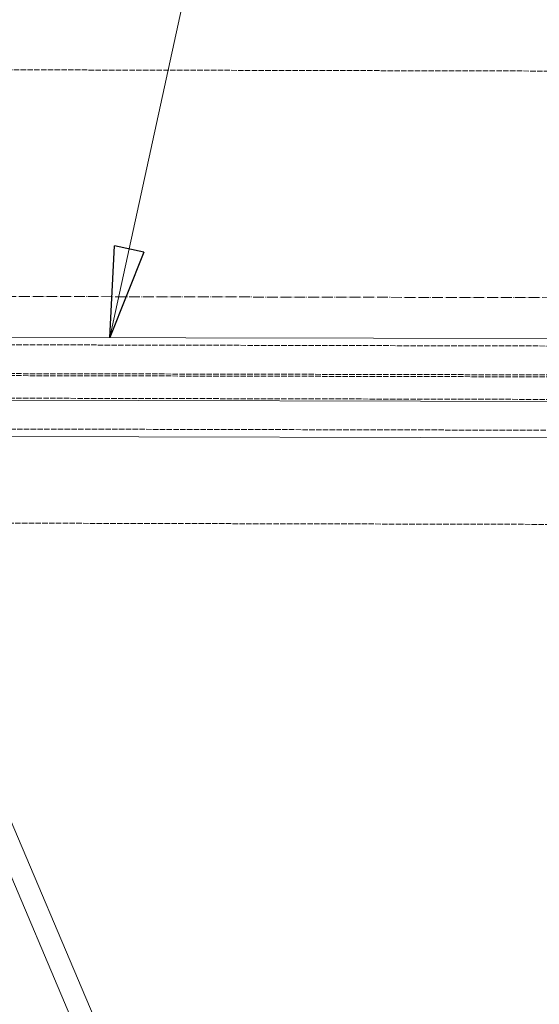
# Model space of a CAD drawing. Header units: millimetres. Extents: x -15129 to 9171, y -18789 to 5877.
# Tile 160 of 256: x -915 to -628, y -15179 to -14636. Entities that reach past the tile are written whole.
import ezdxf

# ---------------------------------------------------------------- set-up
doc = ezdxf.new("R2010")
doc.units = ezdxf.units.MM
doc.linetypes.add('ACAD_ISO02W100', pattern=[15, 12, -3])
doc.linetypes.add('ACAD_ISO04W100', pattern=[30, 24, -3, 0, -3])
for name, color, linetype in [('AS_Belki', 145, 'Continuous'), ('AS_Sciany betonowe', 252, 'Continuous'), ('AS_Siatki', 72, 'Continuous')]:
    doc.layers.add(name, color=color, linetype=linetype)

msp = doc.modelspace()

# ---------------------------------------------------------------- linework, layer by layer
at = {"color": 7, "lineweight": 13}
msp.add_line((-864.92, -14811.17), (-806.57, -14543.41), dxfattribs=at)
at = {"color": 0, "linetype": 'ByBlock', "lineweight": -2}
for p, q in [((-864.92, -14811.17), (-862.41, -14760.55)), ((-846.13, -14764.1), (-862.41, -14760.55)), ((-846.13, -14764.1), (-864.92, -14811.17))]:
    msp.add_line(p, q, dxfattribs=at)
at = {"layer": 'AS_Belki', "color": 145, "linetype": 'Continuous', "lineweight": 13, "ltscale": 0.25}
for p, q in [((-178.53, -14812.73), (-1079.44, -14810.69)), ((-178.61, -14847.37), (-1079.52, -14845.33)), ((-962.78, -14865.59), (-295.44, -14867.1)), ((-631.12, -15756.79), (-975.05, -14947.22)), ((-986.31, -14950.81), (-637.55, -15771.74))]:
    msp.add_line(p, q, dxfattribs=at)
at = {"layer": 'AS_Belki', "color": 84, "linetype": 'ACAD_ISO02W100', "lineweight": 13, "ltscale": 0.25}
for p, q in [((-178.54, -14816.82), (-1079.45, -14814.79)), ((-178.57, -14833.82), (-1079.49, -14831.79)), ((-178.57, -14832.73), (-1079.48, -14830.69)), ((-178.6, -14846.27), (-1079.51, -14844.23)), ((-1039.87, -14861.32), (-181.14, -14863.26))]:
    msp.add_line(p, q, dxfattribs=at)
at = {"layer": 'AS_Sciany betonowe', "color": 145, "linetype": 'ACAD_ISO02W100', "lineweight": 13, "ltscale": 0.25}
for p, q in [((37.6, -14665.68), (-9310.03, -14644.46)), ((-295.44, -14914.93), (-962.99, -14913.41))]:
    msp.add_line(p, q, dxfattribs=at)
at = {"layer": 'AS_Siatki', "color": 20, "linetype": 'ACAD_ISO04W100', "lineweight": 13, "ltscale": 0.25}
msp.add_line((-11691.86, -14764.11), (41.47, -14790.66), dxfattribs=at)

doc.saveas('drawing.dxf')
